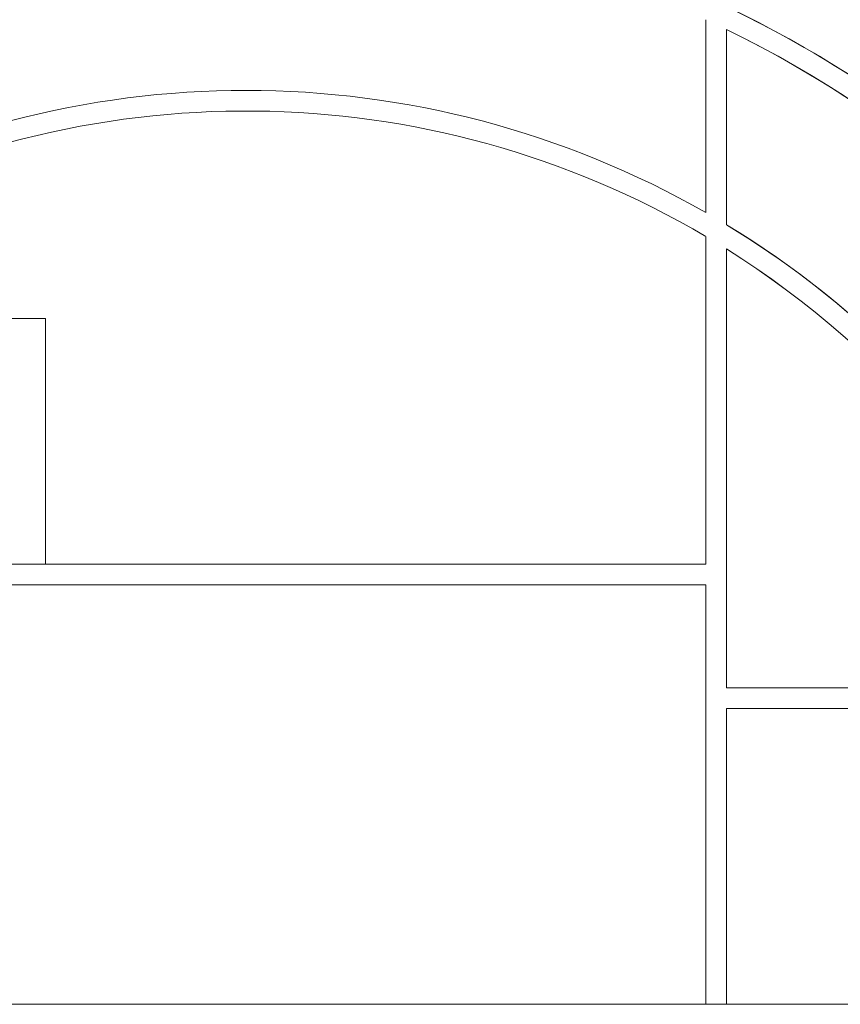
# Model space of a CAD drawing. Header units: millimetres. Extents: x -4899 to 185390, y -66936 to 47814.
# Tile 14 of 37: x 41163 to 65068, y -66936 to -38259. Entities that reach past the tile are written whole.
import ezdxf

# ---------------------------------------------------------------- set-up
doc = ezdxf.new("R2010")
doc.units = ezdxf.units.MM
doc.header["$MEASUREMENT"] = 0
doc.set_wipeout_variables(frame=1)
doc.linetypes.add('Wipeout_Contour', pattern=[1000, 0, -1000])
doc.layers.add('0._Rdch_1_0', color=7, linetype='Continuous')
doc.layers.add('0._Rdch_1_01-01 Terrain 3D.Terrain', color=7, linetype='Continuous')

msp = doc.modelspace()

# ---------------------------------------------------------------- wipeouts: each hides what was drawn before it
at = {"color": 254, "linetype": 'Wipeout_Contour', "lineweight": 0, "ltscale": 414708.178128}
msp.add_wipeout([(101003, 15164), (-4899, 15164), (-4899, -66936), (101000, -66936), (101003, -39236)], dxfattribs=at).dxf.layer = '0._Rdch_1_0'

# ---------------------------------------------------------------- next in the draw order: linework, layer by layer
at = {"layer": '0._Rdch_1_01-01 Terrain 3D.Terrain', "color": 7, "linetype": 'Continuous', "lineweight": 9, "flags": 128}
msp.add_lwpolyline([(101000, -62868), (80045, -62868, 0.252676), (61750, -37877), (61750, -31580), (61750, -31430), (90293, -31430), (91743, -37480), (80478, -37480, 0.208739), (78930, -38023), (77084, -39757, 0.346866), (76717, -42207, -0.116487), (84929, -58118, 0.344824), (86870, -59638), (101001, -59638)], format="xyb", dxfattribs=at)
for points in [[(61750, -44231), (61750, -38543, -0.249615), (79439, -62868), (74381, -62868, 0.218404)], [(72343, -57718), (61750, -57718), (61750, -44936, -0.161295)]]:
    msp.add_lwpolyline(points, format="xyb", close=True, dxfattribs=at)
msp.add_lwpolyline([(34751, -54118), (41910, -54118), (41910, -46958), (34751, -46958)], close=True, dxfattribs=at)
at = {"layer": '0._Rdch_1_01-01 Terrain 3D.Terrain', "color": 7, "linetype": 'Continuous', "lineweight": 9}
for radius, start, end in [(32600, 0.6709, 64.5675), (32000, 0.6834, 64.0555), (27000, 60.2447, 179.19), (26400, 59.4975, 179.1716), (27000, 0.81, 58.7671), (26400, 21.3237, 57.9741)]:
    msp.add_arc((47750, -67318), radius, start, end, dxfattribs=at)

# ---------------------------------------------------------------- next in the draw order: wipeouts: each hides what was drawn before it
at = {"color": 254, "linetype": 'Wipeout_Contour', "lineweight": 0, "ltscale": 319775.017152}
msp.add_wipeout([(61750, -31430), (61150, -31430), (61150, -66936), (61750, -66936)], dxfattribs=at).dxf.layer = '0._Rdch_1_01-01 Terrain 3D.Terrain'

# ---------------------------------------------------------------- next in the draw order: linework, layer by layer
at = {"layer": '0._Rdch_1_01-01 Terrain 3D.Terrain', "color": 7, "linetype": 'Continuous', "lineweight": 9, "flags": 128}
for points in [[(61150, -38259), (61150, -43878)], [(61750, -44231), (61750, -38543)], [(61150, -44572), (61150, -54118)], [(61750, -57718), (61750, -44936)], [(61150, -54718), (61150, -66936)], [(61750, -66936), (61750, -58318)]]:
    msp.add_lwpolyline(points, dxfattribs=at)

# ---------------------------------------------------------------- next in the draw order: wipeouts: each hides what was drawn before it
at = {"color": 254, "linetype": 'Wipeout_Contour', "lineweight": 0, "ltscale": 272727.128118}
msp.add_wipeout([(61150, -54118), (3091, -54118), (3091, -54718), (61150, -54718)], dxfattribs=at).dxf.layer = '0._Rdch_1_01-01 Terrain 3D.Terrain'
at = {"color": 254, "linetype": 'Wipeout_Contour', "lineweight": 0, "ltscale": 355104.340313}
msp.add_wipeout([(61750, -58318), (72569, -58318), (72343, -57718), (61750, -57718)], dxfattribs=at).dxf.layer = '0._Rdch_1_01-01 Terrain 3D.Terrain'

# ---------------------------------------------------------------- next in the draw order: linework, layer by layer
at = {"layer": '0._Rdch_1_0', "color": 7, "linetype": 'Continuous', "lineweight": 9, "flags": 128}
msp.add_lwpolyline([(101003, 15164), (-4899, 15164), (-4899, -66936), (101000, -66936), (101003, -39236)], close=True, dxfattribs=at)
at = {"layer": '0._Rdch_1_01-01 Terrain 3D.Terrain', "color": 7, "linetype": 'Continuous', "lineweight": 9, "flags": 128}
for points in [[(61150, -54118), (34750, -54118)], [(34750, -54718), (61150, -54718)], [(72343, -57718), (61750, -57718)], [(61750, -58318), (72569, -58318)]]:
    msp.add_lwpolyline(points, dxfattribs=at)

doc.saveas('drawing.dxf')
